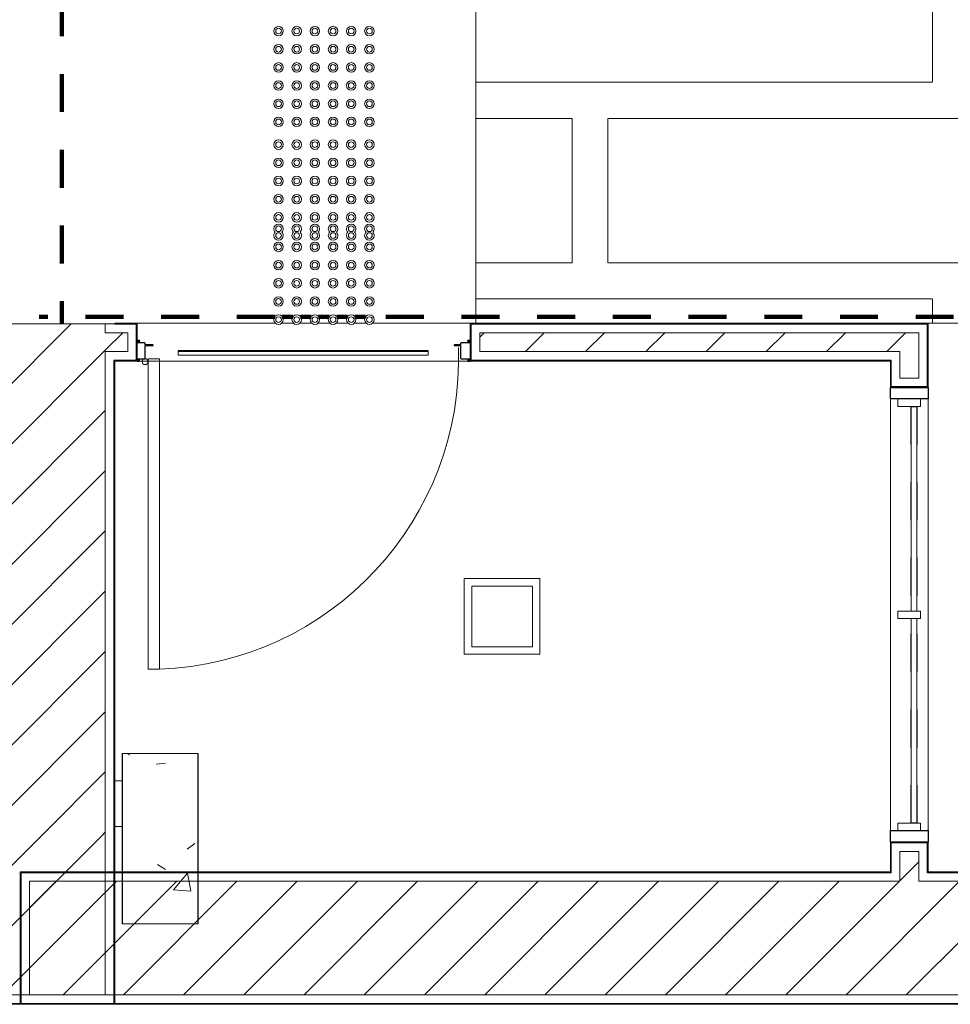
# Model space of a CAD drawing. Header units: metres. Extents: x 1.8 to 43.6, y -74.3 to -47.
# Tile 47 of 256: x 11.5 to 13.9, y -71.9 to -69.3. Entities that reach past the tile are written whole.
import ezdxf

# ---------------------------------------------------------------- set-up
doc = ezdxf.new("R2010")
doc.units = ezdxf.units.M
doc.linetypes.add('Traço', pattern=[0.006, 0.003, -0.003])
doc.linetypes.add('Traço_2_', pattern=[0.006, 0.003, -0.003])
doc.layers.add('A-AREA', color=4, linetype='Traço', lineweight=100, true_color=0x00ffff)
doc.layers.add('A-GLAZ-HDLN', color=7, linetype='Traço', lineweight=25, true_color=0x00007f)
for name, color, linetype, lineweight in [('A-COLS', 7, 'Continuous', 18), ('A-DOOR', 7, 'Continuous', 18), ('A-DOOR-FRAM', 7, 'Continuous', 18), ('A-FLOR', 7, 'Continuous', 18), ('A-FLOR-PATT', 7, 'Continuous', 18), ('A-GENM', 7, 'Continuous', 18), ('A-GLAZ', 7, 'Continuous', 18), ('A-WALL', 7, 'Continuous', 18), ('A-WALL-PATT', 7, 'Continuous', 18), ('E-LITE-EQPM', 7, 'Continuous', 18), ('S-BEAM', 7, 'Continuous', 18), ('S-COLS', 7, 'Continuous', 18)]:
    doc.layers.add(name, color=color, linetype=linetype, lineweight=lineweight)
pattern_1 = [(50, (21.555, -62.9), (0.546555, -0.047815), [0.05715, -0.62865]), (355, (21.555, -62.9), (-0.105728, 0.573166), [0.04572, -0.50292]), (100.451, (21.601, -62.904), (0.440828, 0.525349), [0.04857, -0.53427]), (46.184, (21.555, -62.748), (0.813237, -0.12613), [0.08573, -0.94298]), (96.636, (21.623, -62.758), (0.712212, 0.742287), [0.07286, -0.80141]), (351.184, (21.555, -62.748), (0.712217, 0.742274), [0.06858, -0.75438]), (21, (21.631, -62.786), (0.454846, -0.306795), [0.05715, -0.62865]), (326, (21.631, -62.786), (0.185405, 0.55256), [0.04572, -0.50292]), (71.451, (21.669, -62.811), (0.640251, 0.245763), [0.04857, -0.53427]), (37.5, (21.555, -62.9), (0.009261, 0.2536672), [0.02515, -0.47168, 0.02515, -0.48539, -0.50482]), (37.5, (21.555, -62.9), (0.009261, 0.2536672), [-1.007, 0.02515, -0.47968]), (7.5, (21.555, -62.9), (0.200456, 0.300546), [0.02515, -0.26594, 0.02515, -0.46025, -0.1924]), (7.5, (21.555, -62.9), (0.200456, 0.300546), [-0.77648, 0.02515, -0.16726]), (327.5, (21.385, -62.9), (0.4067682, -0.0171882), [0.02515, -0.16535, 0.02515, -0.56921, -0.78867]), (327.5, (21.385, -62.9), (0.4067682, -0.0171882), [-0.78486, 0.02515, -0.76352]), (317.5, (21.309, -62.9), (0.444383, 0.0762794), [0.02515, -0.2225, 0.02515, -0.36957, -0.56007]), (317.5, (21.309, -62.9), (0.444383, 0.0762794), [-0.64237, 0.02515, -0.53492])]
pattern_2 = [(45, (21.555, -62.9), (-0.0795495, 0.0795495), [])]

# ---------------------------------------------------------------- blocks, each defined once
blk = doc.blocks.new('_ARQPWR_ACS Piso tátil de alerta - 30 cm Inox-7195133-TÉRREO _0_32m - FRIGORÍFICA')
at = {"layer": 'A-GENM', "color": 253, "true_color": 0xaaaaaa}
for centre, radius, start, end in [((-0.12, 0.12), 0.0125, 0, 180), ((-0.072, 0.12), 0.0125, 0, 180), ((-0.024, 0.12), 0.0125, 0, 180), ((0.024, 0.12), 0.0125, 0, 180), ((0.072, 0.12), 0.0125, 0, 180), ((0.12, 0.12), 0.0125, 0, 180), ((-0.12, 0.12), 0.0125, 180, 360), ((-0.12, 0.12), 0.0075, 360, 180), ((-0.12, 0.12), 0.0075, 180, 360), ((-0.072, 0.12), 0.0125, 180, 360), ((-0.072, 0.12), 0.0075, 360, 180), ((-0.072, 0.12), 0.0075, 180, 360), ((-0.024, 0.12), 0.0125, 180, 360), ((-0.024, 0.12), 0.0075, 360, 180), ((-0.024, 0.12), 0.0075, 180, 360), ((0.024, 0.12), 0.0125, 180, 360), ((0.024, 0.12), 0.0075, 360, 180), ((0.024, 0.12), 0.0075, 180, 360), ((0.072, 0.12), 0.0125, 180, 360), ((0.072, 0.12), 0.0075, 360, 180), ((0.072, 0.12), 0.0075, 180, 360), ((0.12, 0.12), 0.0125, 180, 360), ((0.12, 0.12), 0.0075, 360, 180), ((0.12, 0.12), 0.0075, 180, 360), ((-0.12, 0.072), 0.0125, 0, 180), ((-0.12, 0.072), 0.0075, 360, 180), ((-0.072, 0.072), 0.0125, 0, 180), ((-0.072, 0.072), 0.0075, 360, 180), ((-0.024, 0.072), 0.0125, 0, 180), ((-0.024, 0.072), 0.0075, 360, 180), ((0.024, 0.072), 0.0125, 0, 180), ((0.024, 0.072), 0.0075, 360, 180), ((0.072, 0.072), 0.0125, 0, 180), ((0.072, 0.072), 0.0075, 360, 180), ((0.12, 0.072), 0.0125, 0, 180), ((0.12, 0.072), 0.0075, 360, 180), ((-0.12, 0.072), 0.0125, 180, 360), ((-0.12, 0.072), 0.0075, 180, 360), ((-0.072, 0.072), 0.0125, 180, 360), ((-0.072, 0.072), 0.0075, 180, 360), ((-0.024, 0.072), 0.0125, 180, 360), ((-0.024, 0.072), 0.0075, 180, 360), ((0.024, 0.072), 0.0125, 180, 360), ((0.024, 0.072), 0.0075, 180, 360), ((0.072, 0.072), 0.0125, 180, 360), ((0.072, 0.072), 0.0075, 180, 360), ((0.12, 0.072), 0.0125, 180, 360), ((0.12, 0.072), 0.0075, 180, 360), ((-0.12, 0.024), 0.0125, 0, 180), ((-0.12, 0.024), 0.0075, 360, 180), ((-0.072, 0.024), 0.0125, 0, 180), ((-0.072, 0.024), 0.0075, 360, 180), ((-0.024, 0.024), 0.0125, 0, 180), ((-0.024, 0.024), 0.0075, 360, 180), ((0.024, 0.024), 0.0125, 0, 180), ((0.024, 0.024), 0.0075, 360, 180), ((0.072, 0.024), 0.0125, 0, 180), ((0.072, 0.024), 0.0075, 360, 180), ((0.12, 0.024), 0.0125, 0, 180), ((0.12, 0.024), 0.0075, 360, 180), ((-0.12, 0.024), 0.0125, 180, 360), ((-0.12, 0.024), 0.0075, 180, 360), ((-0.072, 0.024), 0.0125, 180, 360), ((-0.072, 0.024), 0.0075, 180, 360), ((-0.024, 0.024), 0.0125, 180, 360), ((-0.024, 0.024), 0.0075, 180, 360), ((0.024, 0.024), 0.0125, 180, 360), ((0.024, 0.024), 0.0075, 180, 360), ((0.072, 0.024), 0.0125, 180, 360), ((0.072, 0.024), 0.0075, 180, 360), ((0.12, 0.024), 0.0125, 180, 360), ((0.12, 0.024), 0.0075, 180, 360), ((-0.12, -0.024), 0.0125, 0, 180), ((-0.12, -0.024), 0.0125, 180, 360), ((-0.12, -0.024), 0.0075, 360, 180), ((-0.12, -0.024), 0.0075, 180, 360), ((-0.072, -0.024), 0.0125, 0, 180), ((-0.072, -0.024), 0.0125, 180, 360), ((-0.072, -0.024), 0.0075, 360, 180), ((-0.072, -0.024), 0.0075, 180, 360), ((-0.024, -0.024), 0.0125, 0, 180), ((-0.024, -0.024), 0.0125, 180, 360), ((-0.024, -0.024), 0.0075, 360, 180), ((-0.024, -0.024), 0.0075, 180, 360), ((0.024, -0.024), 0.0125, 0, 180), ((0.024, -0.024), 0.0125, 180, 360), ((0.024, -0.024), 0.0075, 360, 180), ((0.024, -0.024), 0.0075, 180, 360), ((0.072, -0.024), 0.0125, 0, 180), ((0.072, -0.024), 0.0125, 180, 360), ((0.072, -0.024), 0.0075, 360, 180), ((0.072, -0.024), 0.0075, 180, 360), ((0.12, -0.024), 0.0125, 0, 180), ((0.12, -0.024), 0.0125, 180, 360), ((0.12, -0.024), 0.0075, 360, 180), ((0.12, -0.024), 0.0075, 180, 360), ((-0.12, -0.072), 0.0125, 0, 180), ((-0.12, -0.072), 0.0125, 180, 360), ((-0.12, -0.072), 0.0075, 360, 180), ((-0.12, -0.072), 0.0075, 180, 360), ((-0.072, -0.072), 0.0125, 0, 180), ((-0.072, -0.072), 0.0125, 180, 360), ((-0.072, -0.072), 0.0075, 360, 180), ((-0.072, -0.072), 0.0075, 180, 360), ((-0.024, -0.072), 0.0125, 0, 180), ((-0.024, -0.072), 0.0125, 180, 360), ((-0.024, -0.072), 0.0075, 360, 180), ((-0.024, -0.072), 0.0075, 180, 360), ((0.024, -0.072), 0.0125, 0, 180), ((0.024, -0.072), 0.0125, 180, 360), ((0.024, -0.072), 0.0075, 360, 180), ((0.024, -0.072), 0.0075, 180, 360), ((0.072, -0.072), 0.0125, 0, 180), ((0.072, -0.072), 0.0125, 180, 360), ((0.072, -0.072), 0.0075, 360, 180), ((0.072, -0.072), 0.0075, 180, 360), ((0.12, -0.072), 0.0125, 0, 180), ((0.12, -0.072), 0.0125, 180, 360), ((0.12, -0.072), 0.0075, 360, 180), ((0.12, -0.072), 0.0075, 180, 360), ((-0.12, -0.12), 0.0125, 0, 180), ((-0.12, -0.12), 0.0125, 180, 360), ((-0.12, -0.12), 0.0075, 360, 180), ((-0.12, -0.12), 0.0075, 180, 360), ((-0.072, -0.12), 0.0125, 0, 180), ((-0.072, -0.12), 0.0125, 180, 360), ((-0.072, -0.12), 0.0075, 360, 180), ((-0.072, -0.12), 0.0075, 180, 360), ((-0.024, -0.12), 0.0125, 0, 180), ((-0.024, -0.12), 0.0125, 180, 360), ((-0.024, -0.12), 0.0075, 360, 180), ((-0.024, -0.12), 0.0075, 180, 360), ((0.024, -0.12), 0.0125, 0, 180), ((0.024, -0.12), 0.0125, 180, 360), ((0.024, -0.12), 0.0075, 360, 180), ((0.024, -0.12), 0.0075, 180, 360), ((0.072, -0.12), 0.0125, 0, 180), ((0.072, -0.12), 0.0125, 180, 360), ((0.072, -0.12), 0.0075, 360, 180), ((0.072, -0.12), 0.0075, 180, 360), ((0.12, -0.12), 0.0125, 0, 180), ((0.12, -0.12), 0.0125, 180, 360), ((0.12, -0.12), 0.0075, 360, 180), ((0.12, -0.12), 0.0075, 180, 360)]:
    blk.add_arc(centre, radius, start, end, dxfattribs=at)
blk = doc.blocks.new('Item 11 - Porta de abrir com veneziana ventilada - PAVV - LIXEIRA E CASA DE GÁS-7362154-TÉRREO _0_32m - FRIGORÍFICA')
at = {"layer": 'A-DOOR', "color": 253, "true_color": 0xaaaaaa}
for p, q in [((-0.4114, -0.0438), (-0.4114, -0.8638)), ((-0.3814, -0.0438), (-0.4114, -0.0438)), ((-0.3814, -0.8638), (-0.3814, -0.0438)), ((-0.4114, -0.8638), (-0.3814, -0.8638))]:
    blk.add_line(p, q, dxfattribs=at)
blk.add_circle((-0.4192, -0.0515), 0.00775, dxfattribs=at)
blk.add_arc((-0.4114, -0.0438), 0.8205, 272.0953, 2.0953, dxfattribs=at)
at = {"layer": 'A-DOOR-FRAM', "color": 253, "lineweight": 25, "true_color": 0xaaaaaa}
for p, q in [((-0.4335, 0.004), (-0.4395, 0.004)), ((-0.4388, -0.0022), (-0.4388, 0.0028)), ((-0.4388, 0.0028), (-0.433, 0.0028)), ((-0.433, 0.0028), (-0.4335, 0.004)), ((0.4335, 0.004), (0.433, 0.0028)), ((0.433, 0.0028), (0.4388, 0.0028)), ((0.44, 0.004), (0.4335, 0.004)), ((0.4388, 0.0028), (0.4388, -0.0022)), ((-0.4202, -0.0022), (-0.4388, -0.0022)), ((-0.419, -0.0068), (-0.419, -0.0034)), ((-0.419, -0.0438), (-0.419, -0.0085)), ((-0.419, -0.0085), (-0.3975, -0.0085)), ((-0.3987, -0.0073), (-0.4185, -0.0073)), ((-0.3314, -0.0229), (-0.3314, -0.0239)), ((0.3286, -0.0229), (-0.3314, -0.0229)), ((-0.3314, -0.0239), (0.3286, -0.0239)), ((0.3286, -0.0239), (0.3286, -0.0229)), ((0.3975, -0.0085), (0.4145, -0.0085)), ((0.4145, -0.0073), (0.3987, -0.0073)), ((0.4145, -0.0034), (0.4145, -0.0073)), ((0.4145, -0.0085), (0.4145, -0.0426)), ((0.4388, -0.0022), (0.4157, -0.0022)), ((-0.44, -0.05), (-0.4335, -0.05)), ((-0.4388, -0.0488), (-0.4388, -0.0438)), ((-0.4388, -0.0438), (-0.419, -0.0438)), ((-0.433, -0.0488), (-0.4388, -0.0488)), ((-0.4335, -0.05), (-0.433, -0.0488)), ((0.4157, -0.0438), (0.4388, -0.0438)), ((0.4388, -0.0488), (0.433, -0.0488)), ((0.433, -0.0488), (0.4335, -0.05)), ((0.4335, -0.05), (0.44, -0.05)), ((0.4388, -0.0438), (0.4388, -0.0488))]:
    blk.add_line(p, q, dxfattribs=at)
at = {"layer": 'A-DOOR-FRAM', "color": 253, "true_color": 0xaaaaaa}
for p, q in [((-0.3314, -0.0346), (-0.3314, -0.0239)), ((0.3286, -0.0239), (0.3286, -0.0346)), ((0.3286, -0.0346), (-0.3314, -0.0346))]:
    blk.add_line(p, q, dxfattribs=at)
at = {"layer": 'A-DOOR-FRAM', "color": 253, "lineweight": 25, "true_color": 0xaaaaaa}
for centre, radius, start, end in [((-0.4395, 0.0035), 0.0005, 90, 180), ((-0.4202, -0.0034), 0.0012, 360, 90), ((-0.4185, -0.0068), 0.0005, 180, 270), ((-0.3987, -0.0085), 0.0012, 0, 90), ((0.3987, -0.0085), 0.0012, 90, 180), ((0.4157, -0.0034), 0.0012, 90, 180), ((0.4157, -0.0426), 0.0012, 180, 270)]:
    blk.add_arc(centre, radius, start, end, dxfattribs=at)
at = {"layer": 'A-DOOR-FRAM', "color": 253, "true_color": 0xaaaaaa}
for centre, start, end in [((-0.4395, 0.0035), 90, 165), ((-0.4185, -0.0068), 210, 255)]:
    blk.add_arc(centre, 0.0005, start, end, dxfattribs=at)
blk = doc.blocks.new('JANELA1 - Paineis _2x1_ 1_20 x 1_00-7362327-TÉRREO _0_32m - FRIGORÍFICA')
at = {"layer": 'A-GLAZ', "color": 253, "true_color": 0xaaaaaa}
for p, q in [((-0.57, 0.05), (-0.6, 0.05)), ((-0.57, 0.03), (-0.57, 0.05)), ((-0.57, 0.05), (0.57, 0.05)), ((-0.55, 0.03), (-0.57, 0.03)), ((-0.57, 0.03), (-0.57, -0.03)), ((-0.55, -0.03), (-0.55, 0.03)), ((0.01, 0.03), (-0.01, 0.03)), ((-0.01, 0.03), (-0.01, -0.03)), ((0.01, -0.03), (0.01, 0.03)), ((0.57, 0.03), (0.55, 0.03)), ((0.55, 0.03), (0.55, -0.03)), ((0.6, 0.05), (0.57, 0.05)), ((0.57, 0.05), (0.57, 0.03)), ((0.57, -0.03), (0.57, 0.03)), ((-0.01, -0.005), (-0.55, -0.005)), ((-0.55, -0.02), (-0.01, -0.02)), ((0.55, -0.005), (0.01, -0.005)), ((0.01, -0.02), (0.55, -0.02)), ((-0.6, -0.05), (-0.57, -0.05)), ((-0.57, -0.03), (-0.55, -0.03)), ((-0.57, -0.05), (-0.57, -0.03)), ((0.57, -0.05), (-0.57, -0.05)), ((-0.01, -0.03), (0.01, -0.03)), ((0.55, -0.03), (0.57, -0.03)), ((0.57, -0.03), (0.57, -0.05)), ((0.57, -0.05), (0.6, -0.05))]:
    blk.add_line(p, q, dxfattribs=at)
at = {"layer": 'A-GLAZ-HDLN', "color": 9, "linetype": 'Traço_2_', "true_color": 0xaaaad4}
for p, q in [((-0.6, -0.05), (-0.6, 0.05)), ((-0.6, 0.05), (-0.57, 0.05)), ((-0.57, 0.05), (-0.57, -0.05)), ((0.57, -0.05), (0.57, 0.05)), ((0.57, 0.05), (0.6, 0.05)), ((0.6, 0.05), (0.6, -0.05)), ((-0.55, -0.02), (-0.55, -0.005)), ((-0.55, -0.005), (0.55, -0.005)), ((0.55, -0.02), (-0.55, -0.02)), ((0.55, -0.005), (0.55, -0.02)), ((-0.57, -0.05), (-0.6, -0.05)), ((0.6, -0.05), (0.57, -0.05))]:
    blk.add_line(p, q, dxfattribs=at)
blk = doc.blocks.new('_ARQPWR_ACS Piso tátil de alerta - 30 cm Inox-V53-TÉRREO _0_32m - FRIGORÍFICA')
at = {"layer": 'A-GENM', "color": 253, "true_color": 0xaaaaaa}
for centre, radius, start, end in [((-0.12, 0.12), 0.0125, 0, 180), ((-0.072, 0.12), 0.0125, 0, 180), ((-0.024, 0.12), 0.0125, 0, 180), ((0.024, 0.12), 0.0125, 0, 180), ((0.072, 0.12), 0.0125, 0, 180), ((0.12, 0.12), 0.0125, 0, 180), ((-0.12, 0.12), 0.0125, 180, 360), ((-0.12, 0.12), 0.0075, 360, 180), ((-0.12, 0.12), 0.0075, 180, 360), ((-0.072, 0.12), 0.0125, 180, 360), ((-0.072, 0.12), 0.0075, 360, 180), ((-0.072, 0.12), 0.0075, 180, 360), ((-0.024, 0.12), 0.0125, 180, 360), ((-0.024, 0.12), 0.0075, 360, 180), ((-0.024, 0.12), 0.0075, 180, 360), ((0.024, 0.12), 0.0125, 180, 360), ((0.024, 0.12), 0.0075, 360, 180), ((0.024, 0.12), 0.0075, 180, 360), ((0.072, 0.12), 0.0125, 180, 360), ((0.072, 0.12), 0.0075, 360, 180), ((0.072, 0.12), 0.0075, 180, 360), ((0.12, 0.12), 0.0125, 180, 360), ((0.12, 0.12), 0.0075, 360, 180), ((0.12, 0.12), 0.0075, 180, 360), ((-0.12, 0.072), 0.0125, 0, 180), ((-0.12, 0.072), 0.0075, 360, 180), ((-0.072, 0.072), 0.0125, 0, 180), ((-0.072, 0.072), 0.0075, 360, 180), ((-0.024, 0.072), 0.0125, 0, 180), ((-0.024, 0.072), 0.0075, 360, 180), ((0.024, 0.072), 0.0125, 0, 180), ((0.024, 0.072), 0.0075, 360, 180), ((0.072, 0.072), 0.0125, 0, 180), ((0.072, 0.072), 0.0075, 360, 180), ((0.12, 0.072), 0.0125, 0, 180), ((0.12, 0.072), 0.0075, 360, 180), ((-0.12, 0.072), 0.0125, 180, 360), ((-0.12, 0.072), 0.0075, 180, 360), ((-0.072, 0.072), 0.0125, 180, 360), ((-0.072, 0.072), 0.0075, 180, 360), ((-0.024, 0.072), 0.0125, 180, 360), ((-0.024, 0.072), 0.0075, 180, 360), ((0.024, 0.072), 0.0125, 180, 360), ((0.024, 0.072), 0.0075, 180, 360), ((0.072, 0.072), 0.0125, 180, 360), ((0.072, 0.072), 0.0075, 180, 360), ((0.12, 0.072), 0.0125, 180, 360), ((0.12, 0.072), 0.0075, 180, 360), ((-0.12, 0.024), 0.0125, 0, 180), ((-0.12, 0.024), 0.0075, 360, 180), ((-0.072, 0.024), 0.0125, 0, 180), ((-0.072, 0.024), 0.0075, 360, 180), ((-0.024, 0.024), 0.0125, 0, 180), ((-0.024, 0.024), 0.0075, 360, 180), ((0.024, 0.024), 0.0125, 0, 180), ((0.024, 0.024), 0.0075, 360, 180), ((0.072, 0.024), 0.0125, 0, 180), ((0.072, 0.024), 0.0075, 360, 180), ((0.12, 0.024), 0.0125, 0, 180), ((0.12, 0.024), 0.0075, 360, 180), ((-0.12, 0.024), 0.0125, 180, 360), ((-0.12, 0.024), 0.0075, 180, 360), ((-0.072, 0.024), 0.0125, 180, 360), ((-0.072, 0.024), 0.0075, 180, 360), ((-0.024, 0.024), 0.0125, 180, 360), ((-0.024, 0.024), 0.0075, 180, 360), ((0.024, 0.024), 0.0125, 180, 360), ((0.024, 0.024), 0.0075, 180, 360), ((0.072, 0.024), 0.0125, 180, 360), ((0.072, 0.024), 0.0075, 180, 360), ((0.12, 0.024), 0.0125, 180, 360), ((0.12, 0.024), 0.0075, 180, 360), ((-0.12, -0.024), 0.0125, 0, 180), ((-0.12, -0.024), 0.0125, 180, 360), ((-0.12, -0.024), 0.0075, 360, 180), ((-0.12, -0.024), 0.0075, 180, 360), ((-0.072, -0.024), 0.0125, 0, 180), ((-0.072, -0.024), 0.0125, 180, 360), ((-0.072, -0.024), 0.0075, 360, 180), ((-0.072, -0.024), 0.0075, 180, 360), ((-0.024, -0.024), 0.0125, 0, 180), ((-0.024, -0.024), 0.0125, 180, 360), ((-0.024, -0.024), 0.0075, 360, 180), ((-0.024, -0.024), 0.0075, 180, 360), ((0.024, -0.024), 0.0125, 0, 180), ((0.024, -0.024), 0.0125, 180, 360), ((0.024, -0.024), 0.0075, 360, 180), ((0.024, -0.024), 0.0075, 180, 360), ((0.072, -0.024), 0.0125, 0, 180), ((0.072, -0.024), 0.0125, 180, 360), ((0.072, -0.024), 0.0075, 360, 180), ((0.072, -0.024), 0.0075, 180, 360), ((0.12, -0.024), 0.0125, 0, 180), ((0.12, -0.024), 0.0125, 180, 360), ((0.12, -0.024), 0.0075, 360, 180), ((0.12, -0.024), 0.0075, 180, 360), ((-0.12, -0.072), 0.0125, 0, 180), ((-0.12, -0.072), 0.0125, 180, 360), ((-0.12, -0.072), 0.0075, 360, 180), ((-0.12, -0.072), 0.0075, 180, 360), ((-0.072, -0.072), 0.0125, 0, 180), ((-0.072, -0.072), 0.0125, 180, 360), ((-0.072, -0.072), 0.0075, 360, 180), ((-0.072, -0.072), 0.0075, 180, 360), ((-0.024, -0.072), 0.0125, 0, 180), ((-0.024, -0.072), 0.0125, 180, 360), ((-0.024, -0.072), 0.0075, 360, 180), ((-0.024, -0.072), 0.0075, 180, 360), ((0.024, -0.072), 0.0125, 0, 180), ((0.024, -0.072), 0.0125, 180, 360), ((0.024, -0.072), 0.0075, 360, 180), ((0.024, -0.072), 0.0075, 180, 360), ((0.072, -0.072), 0.0125, 0, 180), ((0.072, -0.072), 0.0125, 180, 360), ((0.072, -0.072), 0.0075, 360, 180), ((0.072, -0.072), 0.0075, 180, 360), ((0.12, -0.072), 0.0125, 0, 180), ((0.12, -0.072), 0.0125, 180, 360), ((0.12, -0.072), 0.0075, 360, 180), ((0.12, -0.072), 0.0075, 180, 360), ((-0.12, -0.12), 0.0125, 135, 180), ((-0.12, -0.12), 0.0125, 180, 360), ((-0.12, -0.12), 0.0075, 360, 180), ((-0.12, -0.12), 0.0075, 180, 360), ((-0.12, -0.12), 0.0125, 0, 45), ((-0.072, -0.12), 0.0125, 135, 180), ((-0.072, -0.12), 0.0125, 180, 360), ((-0.072, -0.12), 0.0075, 360, 180), ((-0.072, -0.12), 0.0075, 180, 360), ((-0.072, -0.12), 0.0125, 0, 45), ((-0.024, -0.12), 0.0125, 135, 180), ((-0.024, -0.12), 0.0125, 180, 360), ((-0.024, -0.12), 0.0075, 360, 180), ((-0.024, -0.12), 0.0075, 180, 360), ((-0.024, -0.12), 0.0125, 0, 45), ((0.024, -0.12), 0.0125, 135, 180), ((0.024, -0.12), 0.0125, 180, 360), ((0.024, -0.12), 0.0075, 360, 180), ((0.024, -0.12), 0.0075, 180, 360), ((0.024, -0.12), 0.0125, 0, 45), ((0.072, -0.12), 0.0125, 135, 180), ((0.072, -0.12), 0.0125, 180, 360), ((0.072, -0.12), 0.0075, 360, 180), ((0.072, -0.12), 0.0075, 180, 360), ((0.072, -0.12), 0.0125, 0, 45), ((0.12, -0.12), 0.0125, 135, 180), ((0.12, -0.12), 0.0125, 180, 360), ((0.12, -0.12), 0.0075, 360, 180), ((0.12, -0.12), 0.0075, 180, 360), ((0.12, -0.12), 0.0125, 0, 45)]:
    blk.add_arc(centre, radius, start, end, dxfattribs=at)
blk = doc.blocks.new('_ARQPWR_ACS Piso tátil de alerta - 30 cm Inox-V80-TÉRREO _0_32m - FRIGORÍFICA')
at = {"layer": 'A-GENM', "color": 253, "true_color": 0xaaaaaa}
for centre, radius, start, end in [((-0.12, 0.12), 0.0125, 0, 180), ((-0.072, 0.12), 0.0125, 0, 180), ((-0.024, 0.12), 0.0125, 0, 180), ((0.024, 0.12), 0.0125, 0, 180), ((0.072, 0.12), 0.0125, 0, 180), ((0.12, 0.12), 0.0125, 0, 180), ((-0.12, 0.12), 0.0125, 180, 225), ((-0.12, 0.12), 0.0075, 360, 180), ((-0.12, 0.12), 0.0075, 180, 360), ((-0.12, 0.12), 0.0125, 315, 360), ((-0.072, 0.12), 0.0125, 180, 225), ((-0.072, 0.12), 0.0075, 360, 180), ((-0.072, 0.12), 0.0075, 180, 360), ((-0.072, 0.12), 0.0125, 315, 360), ((-0.024, 0.12), 0.0125, 180, 225), ((-0.024, 0.12), 0.0075, 360, 180), ((-0.024, 0.12), 0.0075, 180, 360), ((-0.024, 0.12), 0.0125, 315, 360), ((0.024, 0.12), 0.0125, 180, 225), ((0.024, 0.12), 0.0075, 360, 180), ((0.024, 0.12), 0.0075, 180, 360), ((0.024, 0.12), 0.0125, 315, 360), ((0.072, 0.12), 0.0125, 180, 225), ((0.072, 0.12), 0.0075, 360, 180), ((0.072, 0.12), 0.0075, 180, 360), ((0.072, 0.12), 0.0125, 315, 360), ((0.12, 0.12), 0.0125, 180, 225), ((0.12, 0.12), 0.0075, 360, 180), ((0.12, 0.12), 0.0075, 180, 360), ((0.12, 0.12), 0.0125, 315, 360), ((-0.12, 0.072), 0.0125, 0, 180), ((-0.12, 0.072), 0.0075, 360, 180), ((-0.072, 0.072), 0.0125, 0, 180), ((-0.072, 0.072), 0.0075, 360, 180), ((-0.024, 0.072), 0.0125, 0, 180), ((-0.024, 0.072), 0.0075, 360, 180), ((0.024, 0.072), 0.0125, 0, 180), ((0.024, 0.072), 0.0075, 360, 180), ((0.072, 0.072), 0.0125, 0, 180), ((0.072, 0.072), 0.0075, 360, 180), ((0.12, 0.072), 0.0125, 0, 180), ((0.12, 0.072), 0.0075, 360, 180), ((-0.12, 0.072), 0.0125, 180, 360), ((-0.12, 0.072), 0.0075, 180, 360), ((-0.072, 0.072), 0.0125, 180, 360), ((-0.072, 0.072), 0.0075, 180, 360), ((-0.024, 0.072), 0.0125, 180, 360), ((-0.024, 0.072), 0.0075, 180, 360), ((0.024, 0.072), 0.0125, 180, 360), ((0.024, 0.072), 0.0075, 180, 360), ((0.072, 0.072), 0.0125, 180, 360), ((0.072, 0.072), 0.0075, 180, 360), ((0.12, 0.072), 0.0125, 180, 360), ((0.12, 0.072), 0.0075, 180, 360), ((-0.12, 0.024), 0.0125, 0, 180), ((-0.12, 0.024), 0.0075, 360, 180), ((-0.072, 0.024), 0.0125, 0, 180), ((-0.072, 0.024), 0.0075, 360, 180), ((-0.024, 0.024), 0.0125, 0, 180), ((-0.024, 0.024), 0.0075, 360, 180), ((0.024, 0.024), 0.0125, 0, 180), ((0.024, 0.024), 0.0075, 360, 180), ((0.072, 0.024), 0.0125, 0, 180), ((0.072, 0.024), 0.0075, 360, 180), ((0.12, 0.024), 0.0125, 0, 180), ((0.12, 0.024), 0.0075, 360, 180), ((-0.12, 0.024), 0.0125, 180, 360), ((-0.12, 0.024), 0.0075, 180, 360), ((-0.072, 0.024), 0.0125, 180, 360), ((-0.072, 0.024), 0.0075, 180, 360), ((-0.024, 0.024), 0.0125, 180, 360), ((-0.024, 0.024), 0.0075, 180, 360), ((0.024, 0.024), 0.0125, 180, 360), ((0.024, 0.024), 0.0075, 180, 360), ((0.072, 0.024), 0.0125, 180, 360), ((0.072, 0.024), 0.0075, 180, 360), ((0.12, 0.024), 0.0125, 180, 360), ((0.12, 0.024), 0.0075, 180, 360), ((-0.12, -0.024), 0.0125, 0, 180), ((-0.12, -0.024), 0.0125, 180, 360), ((-0.12, -0.024), 0.0075, 360, 180), ((-0.12, -0.024), 0.0075, 180, 360), ((-0.072, -0.024), 0.0125, 0, 180), ((-0.072, -0.024), 0.0125, 180, 360), ((-0.072, -0.024), 0.0075, 360, 180), ((-0.072, -0.024), 0.0075, 180, 360), ((-0.024, -0.024), 0.0125, 0, 180), ((-0.024, -0.024), 0.0125, 180, 360), ((-0.024, -0.024), 0.0075, 360, 180), ((-0.024, -0.024), 0.0075, 180, 360), ((0.024, -0.024), 0.0125, 0, 180), ((0.024, -0.024), 0.0125, 180, 360), ((0.024, -0.024), 0.0075, 360, 180), ((0.024, -0.024), 0.0075, 180, 360), ((0.072, -0.024), 0.0125, 0, 180), ((0.072, -0.024), 0.0125, 180, 360), ((0.072, -0.024), 0.0075, 360, 180), ((0.072, -0.024), 0.0075, 180, 360), ((0.12, -0.024), 0.0125, 0, 180), ((0.12, -0.024), 0.0125, 180, 360), ((0.12, -0.024), 0.0075, 360, 180), ((0.12, -0.024), 0.0075, 180, 360), ((-0.12, -0.072), 0.0125, 0, 180), ((-0.12, -0.072), 0.0125, 180, 360), ((-0.12, -0.072), 0.0075, 360, 180), ((-0.12, -0.072), 0.0075, 180, 360), ((-0.072, -0.072), 0.0125, 0, 180), ((-0.072, -0.072), 0.0125, 180, 360), ((-0.072, -0.072), 0.0075, 360, 180), ((-0.072, -0.072), 0.0075, 180, 360), ((-0.024, -0.072), 0.0125, 0, 180), ((-0.024, -0.072), 0.0125, 180, 360), ((-0.024, -0.072), 0.0075, 360, 180), ((-0.024, -0.072), 0.0075, 180, 360), ((0.024, -0.072), 0.0125, 0, 180), ((0.024, -0.072), 0.0125, 180, 360), ((0.024, -0.072), 0.0075, 360, 180), ((0.024, -0.072), 0.0075, 180, 360), ((0.072, -0.072), 0.0125, 0, 180), ((0.072, -0.072), 0.0125, 180, 360), ((0.072, -0.072), 0.0075, 360, 180), ((0.072, -0.072), 0.0075, 180, 360), ((0.12, -0.072), 0.0125, 0, 180), ((0.12, -0.072), 0.0125, 180, 360), ((0.12, -0.072), 0.0075, 360, 180), ((0.12, -0.072), 0.0075, 180, 360), ((-0.12, -0.12), 0.0125, 0, 180), ((-0.12, -0.12), 0.0125, 180, 360), ((-0.12, -0.12), 0.0075, 360, 180), ((-0.12, -0.12), 0.0075, 180, 360), ((-0.072, -0.12), 0.0125, 0, 180), ((-0.072, -0.12), 0.0125, 180, 360), ((-0.072, -0.12), 0.0075, 360, 180), ((-0.072, -0.12), 0.0075, 180, 360), ((-0.024, -0.12), 0.0125, 0, 180), ((-0.024, -0.12), 0.0125, 180, 360), ((-0.024, -0.12), 0.0075, 360, 180), ((-0.024, -0.12), 0.0075, 180, 360), ((0.024, -0.12), 0.0125, 0, 180), ((0.024, -0.12), 0.0125, 180, 360), ((0.024, -0.12), 0.0075, 360, 180), ((0.024, -0.12), 0.0075, 180, 360), ((0.072, -0.12), 0.0125, 0, 180), ((0.072, -0.12), 0.0125, 180, 360), ((0.072, -0.12), 0.0075, 360, 180), ((0.072, -0.12), 0.0075, 180, 360), ((0.12, -0.12), 0.0125, 0, 180), ((0.12, -0.12), 0.0125, 180, 360), ((0.12, -0.12), 0.0075, 360, 180), ((0.12, -0.12), 0.0075, 180, 360)]:
    blk.add_arc(centre, radius, start, end, dxfattribs=at)
blk = doc.blocks.new('Luminária Quadrada - 0300x1200mm_1 Lamp_ - 277V-V171-TÉRREO _0_32m - FRIGORÍFICA')
at = {"layer": 'E-LITE-EQPM', "color": 253, "true_color": 0xaaaaaa}
for p, q in [((0.1, 0.1), (-0.1, 0.1)), ((-0.1, 0.1), (-0.1, -0.1)), ((0.1, 0.1), (-0.1, 0.1)), ((-0.1, 0.1), (-0.1, -0.1)), ((-0.08, -0.08), (-0.08, 0.08)), ((-0.08, 0.08), (0.08, 0.08)), ((-0.08, -0.08), (-0.08, 0.08)), ((-0.08, 0.08), (0.08, 0.08)), ((0.08, 0.08), (0.08, -0.08)), ((0.08, 0.08), (0.08, -0.08)), ((0.1, -0.1), (0.1, 0.1)), ((0.1, -0.1), (0.1, 0.1)), ((-0.1, -0.1), (0.1, -0.1)), ((-0.1, -0.1), (0.1, -0.1)), ((0.08, -0.08), (-0.08, -0.08)), ((0.08, -0.08), (-0.08, -0.08))]:
    blk.add_line(p, q, dxfattribs=at)
blk = doc.blocks.new('4 GRE - ESCOLA DE CINEMA E AUDIOVISUAL CINE REX R07_rvt-1-TÉRREO _0_32m - FRIGORÍFICA')
at = {"layer": 'A-FLOR-PATT', "true_color": 0xededed}
h = blk.add_hatch(dxfattribs=at)
h.set_pattern_fill('FP_20', style=0, pattern_type=2)
h.set_pattern_definition([(90, (21.584, -62.843), (-1.903, 1.905), [0.381, -1.524]), (0, (21.584, -62.462), (1.903, 1.905), [1.808, -0.09514]), (270, (23.392, -62.462), (1.903, -1.905), [0.381, -1.524]), (180, (23.392, -62.843), (-1.903, -1.905), [1.808, -0.09514]), (0, (21.527, -62.367), (1.903, 1.905), [0.91335, -0.98946]), (90, (22.44, -62.367), (-1.903, 1.905), [0.381, -1.524]), (180, (22.44, -61.986), (-1.903, -1.905), [0.91335, -0.98946]), (180, (23.43, -62.367), (-1.903, -1.905), [0.89432, -1.008]), (90, (22.535, -62.367), (-1.903, 1.905), [0.381, -1.524]), (0, (22.535, -61.986), (1.903, 1.905), [0.89432, -1.008]), (0, (21.565, -61.89), (1.903, 1.905), [1.827, -0.0761]), (90, (23.392, -61.89), (-1.903, 1.905), [0.381, -1.524]), (180, (23.392, -61.509), (-1.903, -1.905), [1.808, -0.09514]), (267.141, (21.584, -61.509), (1.9027392, 36.1951466), [0.38148, -37.766]), (90, (22.535, -61.414), (-1.903, 1.905), [0.381, -1.524]), (180, (23.43, -61.414), (-1.903, -1.905), [0.89432, -1.008]), (90, (22.44, -61.414), (-1.903, 1.905), [0.381, -1.524]), (0, (21.527, -61.414), (1.903, 1.905), [0.91335, -0.98946]), (0, (22.535, -61.033), (1.903, 1.905), [0.89432, -1.008]), (180, (22.44, -61.033), (-1.903, -1.905), [0.91335, -0.98946])])
h.paths.add_polyline_path([(16.2475, -70.1434), (18.936, -70.1434), (18.936, -68.4426), (12.674, -68.4426), (12.674, -70.1434), (15.5794, -70.1434)])
h.paths.add_polyline_path([(17.9179, -69.2418), (16.819, -69.2418), (16.819, -69.2218), (18.819, -69.2218), (18.819, -69.2418), (18.0849, -69.2418)])
h.paths.add_polyline_path([(12.819, -69.2418), (12.819, -69.2218), (14.819, -69.2218), (14.819, -69.2418), (12.9068, -69.2418)])
at = {"layer": 'A-WALL-PATT', "true_color": 0xd4d4d4}
h = blk.add_hatch(dxfattribs=at)
h.set_pattern_fill('FP_10', color=254, style=0, pattern_type=2)
h.set_pattern_definition(pattern_2)
h.paths.add_polyline_path([(11.2448, -71.4969), (11.6948, -71.4969), (11.6948, -70.1455), (11.2448, -70.1455), (11.2448, -71.4744)])
h.paths.add_polyline_path([(11.5706, -68.4855), (11.6948, -68.4855), (11.6948, -65.5719), (11.2448, -65.5719), (11.2448, -68.4855)])
h.paths.add_polyline_path([(11.6948, -63.7209), (11.6948, -58.8919), (11.2448, -58.8919), (11.2448, -63.7209), (11.5706, -63.7209)])
h.paths.add_polyline_path([(11.2448, -57.5884), (11.6948, -57.5884), (11.6948, -54.16), (11.2448, -54.16), (11.2448, -57.2248)])
h = blk.add_hatch(dxfattribs=at)
h.set_pattern_fill('FP_9', color=254, style=0, pattern_type=2)
h.set_pattern_definition(pattern_1)
h.paths.add_polyline_path([(11.7173, -71.9394), (11.7198, -71.9394), (11.7198, -70.2409), (11.7173, -70.2409), (11.7173, -71.9169)])
h.paths.add_polyline_path([(11.7173, -68.4855), (11.7198, -68.4855), (11.7198, -65.5719), (11.7173, -65.5719), (11.7173, -68.3037)])
h.paths.add_polyline_path([(11.7198, -63.6509), (11.7198, -58.9619), (11.7173, -58.9619), (11.7173, -63.6509)])
h.paths.add_polyline_path([(11.7198, -57.5184), (11.7198, -55.1765), (11.7173, -55.1765), (11.7173, -57.5184)])
h.paths.add_polyline_path([(11.7173, -55.1065), (11.7198, -55.1065), (11.7198, -54.1615), (11.7173, -54.1615), (11.7173, -54.6681)])
h = blk.add_hatch(dxfattribs=at)
h.set_pattern_fill('FP_9', color=254, style=0, pattern_type=2)
h.set_pattern_definition(pattern_1)
h.paths.add_polyline_path([(12.6615, -70.1934), (12.6615, -70.1459), (13.869, -70.1459), (13.869, -70.1434), (12.659, -70.1434), (12.659, -70.1934)])
h.paths.add_polyline_path([(11.779, -70.1934), (11.779, -70.1434), (11.7198, -70.1434), (11.7198, -70.1459), (11.7765, -70.1459), (11.7765, -70.1934)])
h = blk.add_hatch(dxfattribs=at)
h.set_pattern_fill('FP_9', color=254, style=0, pattern_type=2)
h.set_pattern_definition(pattern_1)
h.paths.add_polyline_path([(13.869, -71.5919), (13.869, -71.5134), (13.819, -71.5134), (13.819, -71.5159), (13.8665, -71.5159), (13.8665, -71.5919)])
h.paths.add_polyline_path([(13.819, -70.3134), (13.869, -70.3134), (13.869, -70.1459), (13.8665, -70.1459), (13.8665, -70.3109), (13.819, -70.3109)])
h = blk.add_hatch(dxfattribs=at)
h.set_pattern_fill('FP_10', color=254, style=0, pattern_type=2)
h.set_pattern_definition(pattern_2)
h.paths.add_polyline_path([(13.844, -70.2184), (13.844, -70.1684), (12.684, -70.1684), (12.684, -70.2184), (13.794, -70.2184)])
h.paths.add_polyline_path([(11.7173, -70.2184), (11.754, -70.2184), (11.754, -70.1684), (11.6948, -70.1684), (11.6948, -70.2184)])
h = blk.add_hatch(dxfattribs=at)
h.set_pattern_fill('FP_9', color=254, style=0, pattern_type=2)
h.set_pattern_definition(pattern_1)
h.paths.add_polyline_path([(13.7715, -70.2434), (13.7715, -70.2409), (12.6615, -70.2409), (12.6615, -70.1934), (12.659, -70.1934), (12.659, -70.2434), (13.769, -70.2434)])
h.paths.add_polyline_path([(11.7198, -70.2434), (11.779, -70.2434), (11.779, -70.1934), (11.7765, -70.1934), (11.7765, -70.2409), (11.7198, -70.2409)])
h = blk.add_hatch(dxfattribs=at)
h.set_pattern_fill('FP_10', color=254, style=0, pattern_type=2)
h.set_pattern_definition(pattern_2)
h.paths.add_polyline_path([(13.794, -71.6169), (13.844, -71.6169), (13.844, -71.5384), (13.794, -71.5384), (13.794, -71.5944)])
h.paths.add_polyline_path([(13.794, -70.2884), (13.844, -70.2884), (13.844, -70.2184), (13.794, -70.2184), (13.794, -70.2434)])
h = blk.add_hatch(dxfattribs=at)
h.set_pattern_fill('FP_10', color=254, style=0, pattern_type=2)
h.set_pattern_definition(pattern_2)
h.paths.add_polyline_path([(11.5706, -71.9169), (11.6948, -71.9169), (11.6948, -71.4969), (5.0437, -71.4969), (5.0437, -71.9169), (10.2343, -71.9169)])
h = blk.add_hatch(dxfattribs=at)
h.set_pattern_fill('FP_9', color=254, style=0, pattern_type=2)
h.set_pattern_definition(pattern_1)
h.paths.add_polyline_path([(11.4698, -71.9394), (11.4723, -71.9394), (11.4723, -71.5944), (13.7715, -71.5944), (13.7715, -71.5919), (11.4698, -71.5919), (11.4698, -71.7126)])
h.paths.add_polyline_path([(21.5926, -71.5944), (21.7173, -71.5944), (21.7173, -71.5919), (19.0835, -71.5919), (19.0835, -71.5944), (20.9245, -71.5944)])
h.paths.add_polyline_path([(18.9385, -71.5944), (18.9385, -71.5919), (15.2596, -71.5919), (15.2596, -71.5944), (18.9201, -71.5944)])
h.paths.add_polyline_path([(15.0596, -71.5944), (15.0596, -71.5919), (13.8665, -71.5919), (13.8665, -71.5944), (14.2431, -71.5944)])
h = blk.add_hatch(dxfattribs=at)
h.set_pattern_fill('FP_10', color=254, style=0, pattern_type=2)
h.set_pattern_definition(pattern_2)
h.paths.add_polyline_path([(21.7173, -71.9169), (21.7173, -71.6169), (15.2596, -71.6169), (15.2596, -71.7293), (15.0596, -71.7293), (15.0596, -71.6169), (11.4948, -71.6169), (11.4948, -71.9169), (20.9245, -71.9169)])
h = blk.add_hatch(dxfattribs=at)
h.set_pattern_fill('FP_9', color=254, style=0, pattern_type=2)
h.set_pattern_definition(pattern_1)
h.paths.add_polyline_path([(11.5706, -71.9419), (11.7198, -71.9419), (11.7198, -71.9394), (5.0187, -71.9394), (5.0187, -71.9419), (10.2343, -71.9419)])
h = blk.add_hatch(dxfattribs=at)
h.set_pattern_fill('FP_9', color=254, style=0, pattern_type=2)
h.set_pattern_definition(pattern_1)
h.paths.add_polyline_path([(21.7173, -71.9419), (21.7173, -71.9394), (11.4698, -71.9394), (11.4698, -71.9419), (20.9245, -71.9419)])
at = {"layer": 'S-COLS', "true_color": 0xaaaaaa}
h = blk.add_hatch(dxfattribs=at)
h.set_pattern_fill('FP_9', color=253, style=0, pattern_type=2)
h.set_pattern_definition(pattern_1)
h.paths.add_polyline_path([(11.939, -71.7293), (11.939, -71.2793), (11.739, -71.2793), (11.739, -71.7293)])
at = {"layer": 'A-AREA', "color": 131, "linetype": 'Traço_2_', "true_color": 0xaaffff}
for p, q in [((11.5795, -68.4855), (11.5795, -70.1455)), ((12.1426, -70.1269), (11.5198, -70.1269)), ((12.1426, -70.1269), (11.811, -70.1269)), ((12.1906, -70.1269), (12.1624, -70.1269)), ((12.1906, -70.1269), (12.1624, -70.1269)), ((12.2387, -70.1269), (12.2104, -70.1269)), ((12.2387, -70.1269), (12.2104, -70.1269)), ((12.2866, -70.1269), (12.2584, -70.1269)), ((12.2866, -70.1269), (12.2584, -70.1269)), ((12.3346, -70.1269), (12.3064, -70.1269)), ((12.3346, -70.1269), (12.3064, -70.1269)), ((12.3826, -70.1269), (12.3544, -70.1269)), ((12.3826, -70.1269), (12.3544, -70.1269)), ((18.936, -70.1269), (12.4024, -70.1269)), ((18.936, -70.1269), (12.4024, -70.1269))]:
    blk.add_line(p, q, dxfattribs=at)
at = {"layer": 'A-FLOR', "color": 253, "true_color": 0xaaaaaa}
for p, q in [((12.674, -68.4426), (12.674, -70.1434)), ((12.674, -70.1434), (12.674, -68.4426)), ((13.869, -70.1434), (18.936, -70.1434)), ((11.7855, -70.2434), (12.6525, -70.2434))]:
    blk.add_line(p, q, dxfattribs=at)
at = {"layer": 'A-WALL', "color": 253, "true_color": 0xaaaaaa}
for p, q in [((11.7198, -70.1455), (11.2198, -70.1455)), ((11.6948, -70.1684), (11.6948, -70.1455)), ((11.7198, -70.1455), (11.7173, -70.1455)), ((11.779, -70.1434), (11.7198, -70.1434)), ((11.7198, -70.1434), (11.7198, -70.1455)), ((11.7198, -70.1459), (11.7198, -70.1455)), ((11.7765, -70.1459), (11.7198, -70.1459)), ((11.7765, -70.1934), (11.7765, -70.1459)), ((11.779, -70.2434), (11.779, -70.1434)), ((11.779, -70.1434), (12.145, -70.1434)), ((12.16, -70.1434), (12.193, -70.1434)), ((12.208, -70.1434), (12.241, -70.1434)), ((12.256, -70.1434), (12.289, -70.1434)), ((12.304, -70.1434), (12.337, -70.1434)), ((12.352, -70.1434), (12.385, -70.1434)), ((12.4, -70.1434), (12.659, -70.1434)), ((13.869, -70.1434), (12.659, -70.1434)), ((12.659, -70.1434), (12.659, -70.2434)), ((12.6615, -70.1459), (12.6615, -70.1934)), ((13.8665, -70.1459), (12.6615, -70.1459)), ((13.8665, -70.1459), (13.8665, -70.1684)), ((13.869, -70.1459), (13.869, -70.1434)), ((13.869, -70.2434), (13.869, -70.1459)), ((11.7173, -70.1684), (11.6948, -70.1684)), ((11.7198, -70.1684), (11.7173, -70.1684)), ((11.754, -70.1684), (11.7198, -70.1684)), ((11.754, -70.1934), (11.754, -70.1684)), ((12.684, -70.1684), (12.684, -70.1934)), ((13.844, -70.1684), (12.684, -70.1684)), ((13.844, -70.1684), (13.844, -70.2184)), ((13.8665, -70.1684), (13.8665, -70.2434)), ((11.754, -70.2184), (11.754, -70.1934)), ((11.7765, -70.2409), (11.7765, -70.1934)), ((12.6615, -70.1934), (12.6615, -70.2409)), ((12.684, -70.1934), (12.684, -70.2184)), ((11.7173, -70.2184), (11.6948, -70.2184)), ((11.6948, -71.4719), (11.6948, -70.2184)), ((11.7198, -70.2184), (11.7173, -70.2184)), ((11.7198, -70.2184), (11.754, -70.2184)), ((12.684, -70.2184), (13.794, -70.2184)), ((13.794, -70.2184), (13.794, -70.2409)), ((13.844, -70.2184), (13.844, -70.2434)), ((11.7198, -70.2409), (11.7173, -70.2409)), ((11.7173, -71.4719), (11.7173, -70.2409)), ((11.7198, -70.2409), (11.7765, -70.2409)), ((11.7198, -70.2434), (11.779, -70.2434)), ((11.7198, -71.4719), (11.7198, -70.2434)), ((12.6525, -70.2434), (11.7855, -70.2434)), ((12.659, -70.2434), (13.769, -70.2434)), ((12.6615, -70.2409), (13.7715, -70.2409)), ((13.769, -70.2434), (13.769, -70.3134)), ((13.7715, -70.2409), (13.7715, -70.2434)), ((13.7715, -70.2434), (13.7715, -70.3109)), ((13.794, -70.2409), (13.794, -70.2434)), ((13.794, -70.2434), (13.794, -70.2884)), ((13.844, -70.2884), (13.844, -70.2434)), ((13.8665, -70.3109), (13.8665, -70.2434)), ((13.869, -70.3134), (13.869, -70.2434)), ((13.794, -70.2884), (13.819, -70.2884)), ((13.819, -70.2884), (13.844, -70.2884)), ((13.769, -70.3134), (13.869, -70.3134)), ((13.7715, -70.3109), (13.819, -70.3109)), ((13.819, -70.3109), (13.8665, -70.3109)), ((11.6948, -71.4719), (11.6948, -71.4969)), ((11.7173, -71.4719), (11.7173, -71.9169)), ((11.7198, -71.9394), (11.7198, -71.4719)), ((11.6948, -71.4969), (11.6948, -71.9169)), ((13.769, -71.5134), (13.769, -71.5919)), ((13.869, -71.5134), (13.769, -71.5134)), ((13.7715, -71.5159), (13.7715, -71.5919)), ((13.819, -71.5159), (13.7715, -71.5159)), ((13.8665, -71.5159), (13.819, -71.5159)), ((13.8665, -71.5919), (13.8665, -71.5159)), ((13.869, -71.5919), (13.869, -71.5134)), ((13.794, -71.5384), (13.794, -71.5919)), ((13.819, -71.5384), (13.794, -71.5384)), ((13.844, -71.5384), (13.819, -71.5384)), ((13.844, -71.5919), (13.844, -71.5384)), ((13.769, -71.5919), (11.4698, -71.5919)), ((11.4698, -71.5919), (11.4698, -71.5944)), ((11.4698, -71.5944), (11.4698, -71.9394)), ((11.4723, -71.5944), (13.7715, -71.5944)), ((11.4723, -71.5944), (11.4723, -71.6169)), ((13.7715, -71.5944), (13.7715, -71.5919)), ((13.794, -71.5944), (13.794, -71.5919)), ((13.794, -71.6169), (13.794, -71.5944)), ((13.844, -71.5944), (13.844, -71.5919)), ((13.844, -71.6169), (13.844, -71.5944)), ((13.8665, -71.5944), (13.8665, -71.5919)), ((13.8665, -71.5944), (15.0596, -71.5944)), ((15.0596, -71.5919), (13.869, -71.5919)), ((11.4723, -71.6169), (11.4723, -71.9169)), ((11.4948, -71.6169), (11.4948, -71.9169)), ((11.4948, -71.6169), (13.794, -71.6169)), ((13.844, -71.6169), (15.0596, -71.6169)), ((5.0187, -71.9419), (11.7198, -71.9419)), ((5.0212, -71.9394), (11.7173, -71.9394)), ((5.0437, -71.9169), (11.6948, -71.9169)), ((11.4698, -71.9394), (11.4698, -71.9419)), ((11.4698, -71.9419), (21.7173, -71.9419)), ((11.4723, -71.9169), (11.4723, -71.9394)), ((11.4723, -71.9394), (21.7173, -71.9394)), ((11.4948, -71.9169), (21.7173, -71.9169)), ((11.7173, -71.9169), (11.7173, -71.9394)), ((11.7198, -71.9419), (11.7198, -71.9394))]:
    blk.add_line(p, q, dxfattribs=at)
at = {"layer": 'S-BEAM', "color": 253, "true_color": 0xaaaaaa}
for p, q in [((11.739, -71.352), (11.7198, -71.352)), ((11.7198, -71.472), (11.739, -71.472))]:
    blk.add_line(p, q, dxfattribs=at)
at = {"layer": 'S-COLS', "color": 253, "true_color": 0xaaaaaa}
for p, q in [((11.939, -71.2793), (11.739, -71.2793)), ((11.739, -71.2793), (11.739, -71.7293)), ((11.939, -71.7293), (11.939, -71.2793)), ((11.739, -71.7293), (11.939, -71.7293))]:
    blk.add_line(p, q, dxfattribs=at)
at = {"layer": 'A-DOOR', "color": 253, "lineweight": 18, "true_color": 0xaaaaaa}
blk.add_blockref('Item 11 - Porta de abrir com veneziana ventilada - PAVV - LIXEIRA E CASA DE GÁS-7362154-TÉRREO _0_32m - FRIGORÍFICA', (12.219, -70.1934), dxfattribs=at)
at = {"layer": 'A-GENM', "color": 253, "lineweight": 18, "true_color": 0xaaaaaa}
for name, p in [('_ARQPWR_ACS Piso tátil de alerta - 30 cm Inox-7195133-TÉRREO _0_32m - FRIGORÍFICA', (12.2725, -69.4919)), ('_ARQPWR_ACS Piso tátil de alerta - 30 cm Inox-V53-TÉRREO _0_32m - FRIGORÍFICA', (12.2725, -69.7919)), ('_ARQPWR_ACS Piso tátil de alerta - 30 cm Inox-V80-TÉRREO _0_32m - FRIGORÍFICA', (12.2725, -70.014))]:
    blk.add_blockref(name, p, dxfattribs=at)
at = {"layer": 'A-GLAZ', "color": 253, "lineweight": 18, "true_color": 0xaaaaaa, "rotation": 89.99999999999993}
blk.add_blockref('JANELA1 - Paineis _2x1_ 1_20 x 1_00-7362327-TÉRREO _0_32m - FRIGORÍFICA', (13.819, -70.9134), dxfattribs=at)
at = {"layer": 'E-LITE-EQPM', "color": 253, "lineweight": 18, "true_color": 0xaaaaaa}
blk.add_blockref('Luminária Quadrada - 0300x1200mm_1 Lamp_ - 277V-V171-TÉRREO _0_32m - FRIGORÍFICA', (12.7432, -70.9177), dxfattribs=at)
blk = doc.blocks.new('Family - P52-299232-TÉRREO _0_32m - FRIGORÍFICA')
at = {"layer": 'S-COLS', "color": 253, "true_color": 0xaaaaaa}
for p, q in [((0.1, 0.225), (-0.1, 0.225)), ((-0.1, 0.225), (-0.1, -0.225)), ((0.1, -0.225), (0.1, 0.225)), ((-0.1, -0.225), (0.1, -0.225))]:
    blk.add_line(p, q, dxfattribs=at)
blk = doc.blocks.new('Family - P52-301327-TÉRREO _0_32m - FRIGORÍFICA')
at = {"layer": 'S-COLS', "color": 253, "true_color": 0xaaaaaa}
for p, q in [((0.1, 0.225), (-0.1, 0.225)), ((-0.1, 0.225), (-0.1, -0.225)), ((0.1, -0.225), (0.1, 0.225)), ((-0.1, -0.225), (0.1, -0.225))]:
    blk.add_line(p, q, dxfattribs=at)
blk = doc.blocks.new('ESTRUTURAL CINE REX _011_IFC-1-TÉRREO _0_32m - FRIGORÍFICA')
at = {"layer": 'A-COLS', "color": 253, "lineweight": 18, "true_color": 0xaaaaaa}
blk.add_blockref('Family - P52-301327-TÉRREO _0_32m - FRIGORÍFICA', (11.8403, -71.5043), dxfattribs=at)
at = {"layer": 'S-COLS', "color": 253, "lineweight": 18, "true_color": 0xaaaaaa}
blk.add_blockref('Family - P52-299232-TÉRREO _0_32m - FRIGORÍFICA', (11.8403, -71.5043), dxfattribs=at)

msp = doc.modelspace()

# ---------------------------------------------------------------- block references
at = {"lineweight": 5}
for name in ['4 GRE - ESCOLA DE CINEMA E AUDIOVISUAL CINE REX R07_rvt-1-TÉRREO _0_32m - FRIGORÍFICA', 'ESTRUTURAL CINE REX _011_IFC-1-TÉRREO _0_32m - FRIGORÍFICA']:
    msp.add_blockref(name, (0, 0), dxfattribs=at)

doc.saveas('drawing.dxf')
